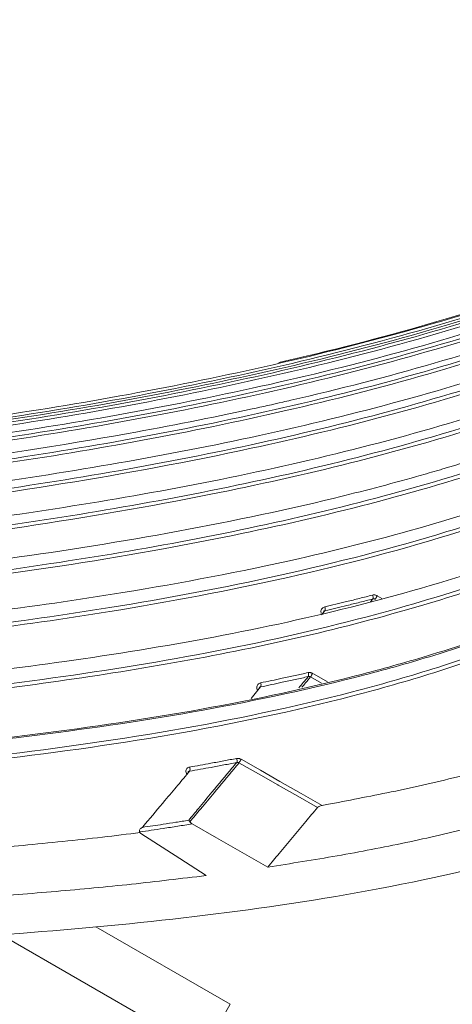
# Model space of a CAD drawing. Header units: millimetres. Extents: x 0 to 1118, y 0 to 864.
# Tile 57 of 256: x 220.56 to 227.75, y 388.45 to 404.81. Entities that reach past the tile are written whole.
import ezdxf

# ---------------------------------------------------------------- set-up
doc = ezdxf.new("R2010")
doc.units = ezdxf.units.MM

msp = doc.modelspace()

# ---------------------------------------------------------------- linework, layer by layer
at = {"color": 9, "linetype": 'Continuous', "lineweight": 0}
for p, q in [((226.5, 395.239), (226.578, 395.195)), ((226.389, 395.139), (226.427, 395.185)), ((225.573, 393.788), (225.393, 393.89)), ((223.834, 388.058), (224.059, 388.448))]:
    msp.add_line(p, q, dxfattribs=at)
at = {"color": 7, "linetype": 'Continuous', "lineweight": 15}
for p, q in [((225.633, 394.99), (225.573, 394.919)), ((224.565, 393.724), (224.405, 393.533)), ((224.059, 388.448), (221.827, 389.737)), ((220.239, 389.615), (223.609, 387.669))]:
    msp.add_line(p, q, dxfattribs=at)
at = {"color": 9, "linetype": 'Continuous', "lineweight": 0, "flags": 128}
for points in [[(225.427, 393.949), (225.451, 393.935), (225.673, 393.81)], [(225.51, 391.72), (225.184, 391.905), (224.858, 392.09), (224.851, 392.094), (224.528, 392.278), (224.205, 392.461)], [(224.24, 392.521), (224.563, 392.337), (224.886, 392.153), (225.237, 391.954), (225.589, 391.754)]]:
    msp.add_lwpolyline(points, dxfattribs=at)
at = {"color": 7, "linetype": 'Continuous', "lineweight": 15, "flags": 128}
for points in [[(223.429, 391.447), (223.831, 391.216), (224.297, 390.95), (224.683, 390.729)], [(222.575, 391.289), (222.79, 391.15), (223.225, 390.869), (223.661, 390.588)]]:
    msp.add_lwpolyline(points, dxfattribs=at)
at = {"color": 9, "linetype": 'Continuous', "lineweight": 0}
for centre, radius, start, end in [((226.348, 395.213), 0.0839, 341.0077, 26.1911), ((225.797, 395.606), 0.793, 327.5894, 332.4106), ((225.552, 395.018), 0.0859, 340.6723, 24.8693), ((225.278, 393.925), 0.0822, 338.5052, 26.0772), ((224.697, 394.331), 0.824, 327.6419, 332.3581), ((224.487, 393.755), 0.084, 338.2403, 24.8353), ((224.093, 392.499), 0.0808, 336.3287, 26.0454), ((223.49, 392.914), 0.847, 327.6778, 332.3222), ((223.309, 392.356), 0.0824, 336.1243, 24.8911)]:
    msp.add_arc(centre, radius, start, end, dxfattribs=at)
at = {"color": 7, "linetype": 'Continuous', "lineweight": 15}
for points, knots in [([(216.058, 397.567), (217.667, 397.756), (220.086, 398.04), (223.283, 398.613), (225.663, 399.137), (228.012, 399.778), (230.332, 400.568), (232.602, 401.538), (234.518, 402.596), (236.081, 403.661), (236.88, 404.36), (237.282, 404.711)], [0, 0, 0, 0, 0.21343, 0.320601, 0.427759, 0.534584, 0.641381, 0.750656, 0.859848, 0.929641, 1, 1, 1, 1]), ([(216.195, 397.711), (217.808, 397.903), (220.229, 398.191), (223.431, 398.774), (225.814, 399.306), (228.167, 399.958), (230.487, 400.758), (232.762, 401.742), (234.635, 402.787), (236.118, 403.804), (236.849, 404.429), (237.215, 404.742)], [0, 0, 0, 0, 0.216388, 0.3249637, 0.4337156, 0.5418131, 0.6503014, 0.760583, 0.8718794, 0.9357316, 1, 1, 1, 1]), ([(237.285, 404.813), (236.913, 404.492), (236.166, 403.848), (234.688, 402.832), (232.842, 401.795), (230.594, 400.811), (228.248, 399.995), (226.575, 399.53), (225.444, 399.249), (225.121, 399.174), (224.865, 399.114)], [0, 0, 0, 0, 0.106672, 0.214146, 0.389132, 0.565926, 0.746639, 0.928157, 0.942892, 1, 1, 1, 1]), ([(237.569, 404.645), (237.312, 404.382), (236.797, 403.858), (235.658, 402.902), (234.076, 401.822), (231.999, 400.738), (229.769, 399.828), (227.452, 399.079), (225.821, 398.661), (224.808, 398.428), (223.912, 398.229), (221.93, 397.84), (218.967, 397.385), (216.682, 397.142), (215.539, 397.02)], [0, 0, 0, 0, 0.046847, 0.093701, 0.189205, 0.289628, 0.390119, 0.49331, 0.596528, 0.602026, 0.624016, 0.711989, 0.855866, 1, 1, 1, 1]), ([(237.348, 404.64), (236.907, 404.243), (236.02, 403.444), (234.364, 402.325), (232.425, 401.272), (230.184, 400.326), (227.855, 399.544), (225.479, 398.909), (223.093, 398.397), (219.907, 397.841), (217.493, 397.566), (215.881, 397.382)], [0, 0, 0, 0, 0.077549, 0.156008, 0.260501, 0.365066, 0.472561, 0.580087, 0.684803, 0.78953, 1, 1, 1, 1]), ([(237.312, 404.671), (236.913, 404.323), (236.112, 403.622), (234.562, 402.565), (232.678, 401.521), (230.427, 400.55), (228.086, 399.746), (225.697, 399.092), (223.301, 398.565), (220.102, 397.99), (217.679, 397.706), (216.06, 397.516)], [0, 0, 0, 0, 0.069864, 0.14035, 0.246804, 0.353333, 0.462917, 0.572534, 0.679124, 0.785726, 1, 1, 1, 1]), ([(237.251, 404.705), (236.864, 404.37), (236.088, 403.696), (234.57, 402.661), (232.706, 401.625), (230.459, 400.654), (228.121, 399.849), (225.736, 399.195), (223.343, 398.667), (220.146, 398.092), (217.724, 397.808), (216.106, 397.618)], [0, 0, 0, 0, 0.067864, 0.13629, 0.243194, 0.350173, 0.460234, 0.570328, 0.677466, 0.784615, 1, 1, 1, 1]), ([(237.247, 404.705), (236.882, 404.393), (236.149, 403.766), (234.687, 402.764), (232.848, 401.732), (230.596, 400.747), (228.247, 399.93), (225.855, 399.266), (223.453, 398.729), (220.249, 398.144), (217.821, 397.856), (216.199, 397.663)], [0, 0, 0, 0, 0.0639239, 0.1283011, 0.2357133, 0.3442334, 0.4551559, 0.5665721, 0.6745484, 0.782723, 1, 1, 1, 1]), ([(214.352, 395.731), (215.926, 395.881), (218.288, 396.107), (221.412, 396.555), (223.736, 396.968), (226.033, 397.482), (228.298, 398.122), (230.52, 398.92), (232.324, 399.758), (233.718, 400.564), (234.749, 401.26), (235.722, 402.043), (236.795, 403.063), (237.421, 403.915), (237.8, 404.43)], [0, 0, 0, 0, 0.1806115, 0.2711071, 0.3617083, 0.4519443, 0.5424382, 0.6341223, 0.7264849, 0.7750753, 0.8238791, 0.8734997, 0.9234827, 1, 1, 1, 1]), ([(237.628, 404.457), (237.55, 404.366), (237.209, 403.968), (236.552, 403.302), (235.612, 402.5), (234.596, 401.767), (233.219, 400.916), (231.437, 400.027), (229.222, 399.165), (226.917, 398.459), (224.571, 397.889), (222.213, 397.432), (219.063, 396.939), (216.677, 396.695), (215.084, 396.531)], [0, 0, 0, 0, 0.014859, 0.065588, 0.116695, 0.168798, 0.221168, 0.317279, 0.414263, 0.513118, 0.612352, 0.708988, 0.805773, 1, 1, 1, 1]), ([(237.715, 404.24), (237.371, 403.774), (236.7, 402.867), (235.449, 401.725), (234.11, 400.734), (232.482, 399.77), (230.56, 398.87), (228.345, 398.068), (226.064, 397.426), (223.494, 396.853), (220.64, 396.364), (217.504, 395.964), (215.401, 395.768), (214.349, 395.669)], [0, 0, 0, 0, 0.0697187, 0.135828, 0.2021779, 0.2684083, 0.3600209, 0.4519294, 0.5440369, 0.6359218, 0.7572294, 0.8786202, 1, 1, 1, 1]), ([(237.745, 404.376), (237.424, 403.955), (236.858, 403.212), (235.888, 402.278), (234.933, 401.498), (233.901, 400.79), (232.515, 399.98), (230.735, 399.143), (228.537, 398.339), (226.252, 397.685), (223.928, 397.16), (221.59, 396.741), (218.466, 396.291), (216.1, 396.067), (214.521, 395.917)], [0, 0, 0, 0, 0.064349, 0.113292, 0.162601, 0.212867, 0.263387, 0.354369, 0.446125, 0.539531, 0.633268, 0.72472, 0.816299, 1, 1, 1, 1]), ([(237.587, 404.019), (237.587, 404.019), (237.379, 403.658), (236.914, 402.956), (236.084, 401.979), (235.13, 401.081), (233.968, 400.19), (232.593, 399.343), (231.001, 398.559), (229.322, 397.891), (228.133, 397.505), (227.404, 397.291), (226.814, 397.121), (225.337, 396.736), (223.023, 396.255), (220.1, 395.801), (217.041, 395.446), (214.919, 395.267), (213.857, 395.178)], [0, 0, 0, 0, 0.000001, 0.049817, 0.10021, 0.152244, 0.204749, 0.272308, 0.340452, 0.409946, 0.479744, 0.483069, 0.496371, 0.549585, 0.656046, 0.76282, 0.881353, 1, 1, 1, 1]), ([(236.463, 402.115), (236.238, 401.803), (235.785, 401.176), (234.963, 400.328), (234.045, 399.547), (233.009, 398.824), (231.873, 398.167), (230.642, 397.574), (229.129, 396.963), (227.315, 396.373), (224.955, 395.774), (222.513, 395.311), (220.011, 394.952), (216.956, 394.607), (214.643, 394.431), (213.1, 394.314)], [0, 0, 0, 0, 0.048193, 0.096862, 0.146849, 0.197207, 0.251583, 0.306244, 0.361593, 0.44641, 0.531622, 0.64677, 0.734918, 0.82316, 1, 1, 1, 1]), ([(234.932, 399.736), (234.802, 399.59), (234.421, 399.164), (233.714, 398.518), (232.787, 397.82), (231.779, 397.197), (230.376, 396.473), (228.533, 395.737), (226.211, 395.057), (223.797, 394.531), (221.403, 394.145), (219.072, 393.86), (216.059, 393.573), (213.78, 393.426), (212.26, 393.328)], [0, 0, 0, 0, 0.0262854, 0.0768738, 0.1274754, 0.1794233, 0.2313824, 0.3311188, 0.4309286, 0.5331628, 0.6354252, 0.7264754, 0.817533, 1, 1, 1, 1]), ([(231.979, 396.335), (231.514, 396.049), (230.583, 395.475), (229.035, 394.804), (227.584, 394.302), (225.777, 393.794), (223.591, 393.325), (220.83, 392.918), (218.581, 392.687), (217.259, 392.583), (216.878, 392.553)], [0, 0, 0, 0, 0.111021, 0.222361, 0.333573, 0.409943, 0.583143, 0.7566, 0.930008, 1, 1, 1, 1]), ([(217.156, 392.557), (217.453, 392.581), (218.692, 392.681), (220.86, 392.902), (223.623, 393.31), (225.811, 393.78), (227.621, 394.288), (229.075, 394.791), (230.627, 395.465), (231.56, 396.039), (232.026, 396.326)], [0, 0, 0, 0, 0.055419, 0.231457, 0.407544, 0.583371, 0.660944, 0.773984, 0.887154, 1, 1, 1, 1]), ([(225.633, 394.99), (225.629, 394.989), (225.62, 394.986), (225.614, 394.979), (225.61, 394.976)], [0, 0, 0, 0, 0.444161, 1, 1, 1, 1]), ([(224.565, 393.724), (224.561, 393.723), (224.552, 393.72), (224.546, 393.714), (224.542, 393.71)], [0, 0, 0, 0, 0.440422, 1, 1, 1, 1]), ([(223.385, 392.323), (223.32, 392.246), (223.185, 392.085), (222.94, 391.794), (222.743, 391.559), (222.616, 391.408), (222.601, 391.389)], [0, 0, 0, 0, 0.2524907, 0.5277771, 0.9409207, 1, 1, 1, 1]), ([(223.362, 392.309), (223.362, 392.31), (223.364, 392.314), (223.372, 392.319), (223.381, 392.322), (223.385, 392.323)], [0, 0, 0, 0, 0.01515, 0.561927, 1, 1, 1, 1]), ([(225.589, 391.754), (225.946, 391.822), (226.703, 391.966), (227.57, 392.157), (228.071, 392.293), (228.188, 392.325)], [0, 0, 0, 0, 0.407686, 0.862593, 1, 1, 1, 1]), ([(225.51, 391.72), (225.444, 391.641), (225.307, 391.477), (225.094, 391.222), (224.884, 390.97), (224.746, 390.804), (224.683, 390.729)], [0, 0, 0, 0, 0.242865, 0.509874, 0.776883, 1, 1, 1, 1]), ([(229.172, 391.689), (228.812, 391.587), (228.091, 391.383), (226.975, 391.13), (225.84, 390.909), (225.069, 390.789), (224.683, 390.729)], [0, 0, 0, 0, 0.24914, 0.498689, 0.749224, 1, 1, 1, 1]), ([(225.589, 391.754), (225.579, 391.751), (225.562, 391.748), (225.538, 391.739), (225.523, 391.73), (225.514, 391.724), (225.511, 391.721), (225.51, 391.72)], [0, 0, 0, 0, 0.3487641, 0.5991002, 0.7823514, 0.9274488, 1, 1, 1, 1]), ([(223.391, 391.48), (223.389, 391.483), (223.386, 391.487), (223.381, 391.494), (223.375, 391.501), (223.372, 391.505), (223.37, 391.507), (223.37, 391.507)], [0, 0, 0, 0, 0.186668, 0.377113, 0.676761, 0.986432, 1, 1, 1, 1]), ([(223.391, 391.48), (223.393, 391.477), (223.397, 391.471), (223.406, 391.463), (223.417, 391.454), (223.425, 391.449), (223.429, 391.447)], [0, 0, 0, 0, 0.23235, 0.472363, 0.733011, 1, 1, 1, 1]), ([(230.502, 391.4), (230.062, 391.256), (229.183, 390.967), (227.325, 390.504), (224.947, 390.072), (222.028, 389.732), (219.099, 389.514), (216.195, 389.375), (214.268, 389.303), (213.334, 389.269)], [0, 0, 0, 0, 0.084556, 0.169125, 0.342732, 0.508916, 0.675475, 0.842544, 1, 1, 1, 1]), ([(219.429, 390.984), (219.826, 391.018), (220.664, 391.091), (221.71, 391.197), (222.355, 391.277), (222.563, 391.304)], [0, 0, 0, 0, 0.377616, 0.798719, 1, 1, 1, 1]), ([(222.554, 391.313), (222.552, 391.317), (222.55, 391.324), (222.552, 391.338), (222.559, 391.355), (222.575, 391.374), (222.591, 391.385), (222.6, 391.389), (222.601, 391.389)], [0, 0, 0, 0, 0.127455, 0.254396, 0.430421, 0.682056, 0.992887, 1, 1, 1, 1]), ([(222.554, 391.313), (222.555, 391.311), (222.557, 391.306), (222.563, 391.3), (222.568, 391.294), (222.573, 391.291), (222.575, 391.289)], [0, 0, 0, 0, 0.246934, 0.501045, 0.747001, 1, 1, 1, 1]), ([(223.661, 390.588), (223.247, 390.539), (222.421, 390.439), (221.167, 390.322), (219.905, 390.223), (219.059, 390.17), (218.635, 390.144)], [0, 0, 0, 0, 0.249766, 0.49965, 0.749796, 1, 1, 1, 1]), ([(215.694, 375.317), (216.275, 375.742), (217.438, 376.591), (219.892, 378.194), (222.839, 380.038), (226.209, 382.189), (228.791, 383.964), (230.771, 385.459), (232.201, 386.635), (233.565, 387.862), (234.38, 388.736), (234.788, 389.173)], [0, 0, 0, 0, 0.09138, 0.182789, 0.366063, 0.523323, 0.680743, 0.760181, 0.839609, 0.919816, 1, 1, 1, 1])]:
    msp.add_open_spline(points, degree=3, knots=knots, dxfattribs=at)
at = {"color": 9, "linetype": 'Continuous', "lineweight": 0}
for points, knots in [([(215.427, 396.901), (217.025, 397.076), (219.423, 397.338), (222.594, 397.864), (224.955, 398.347), (227.285, 398.94), (229.587, 399.674), (231.839, 400.58), (233.957, 401.677), (235.573, 402.773), (236.74, 403.75), (237.274, 404.298), (237.542, 404.572)], [0, 0, 0, 0, 0.2005, 0.301118, 0.401725, 0.502069, 0.602388, 0.704863, 0.807265, 0.902722, 0.951365, 1, 1, 1, 1]), ([(215.8, 397.297), (217.405, 397.48), (219.816, 397.755), (223.002, 398.309), (225.375, 398.817), (227.716, 399.438), (230.029, 400.206), (232.293, 401.149), (234.288, 402.226), (236.009, 403.386), (236.932, 404.228), (237.396, 404.651)], [0, 0, 0, 0, 0.208031, 0.312464, 0.416886, 0.521004, 0.625096, 0.731529, 0.837883, 0.918472, 1, 1, 1, 1]), ([(237.426, 404.61), (236.966, 404.19), (236.041, 403.345), (234.334, 402.193), (232.365, 401.127), (230.119, 400.182), (227.786, 399.402), (225.406, 398.769), (223.018, 398.258), (219.83, 397.703), (217.414, 397.427), (215.801, 397.244)], [0, 0, 0, 0, 0.080649, 0.162349, 0.26611, 0.369944, 0.476666, 0.583418, 0.687307, 0.791208, 1, 1, 1, 1]), ([(237.722, 404.447), (237.586, 404.285), (237.097, 403.7), (236.146, 402.78), (234.827, 401.757), (233.212, 400.744), (231.288, 399.789), (229.056, 398.928), (226.756, 398.233), (224.164, 397.612), (221.285, 397.078), (218.123, 396.639), (216.002, 396.426), (214.941, 396.32)], [0, 0, 0, 0, 0.026057, 0.094164, 0.162517, 0.230745, 0.327081, 0.42375, 0.520643, 0.617284, 0.744797, 0.872407, 1, 1, 1, 1]), ([(214.943, 396.379), (216.529, 396.542), (218.912, 396.787), (222.061, 397.278), (224.406, 397.729), (226.721, 398.287), (229.005, 398.977), (231.244, 399.834), (233.053, 400.727), (234.44, 401.575), (235.453, 402.296), (236.41, 403.103), (237.153, 403.845), (237.557, 404.329), (237.692, 404.49)], [0, 0, 0, 0, 0.191219, 0.28707, 0.383046, 0.478578, 0.574406, 0.671592, 0.76955, 0.81997, 0.870616, 0.922119, 0.973997, 1, 1, 1, 1]), ([(237.571, 404.53), (237.309, 404.26), (236.783, 403.72), (235.615, 402.738), (234.006, 401.643), (231.907, 400.553), (229.672, 399.646), (227.35, 398.9), (224.983, 398.296), (222.608, 397.809), (219.435, 397.282), (217.032, 397.02), (215.427, 396.845)], [0, 0, 0, 0, 0.0477657, 0.0955393, 0.1930117, 0.2930193, 0.3930934, 0.4958287, 0.5985922, 0.6987149, 0.7988481, 1, 1, 1, 1]), ([(237.497, 403.765), (237.246, 403.369), (236.744, 402.576), (235.755, 401.472), (234.586, 400.445), (233.238, 399.517), (231.614, 398.619), (229.704, 397.789), (227.51, 397.055), (225.253, 396.471), (222.71, 395.954), (219.884, 395.517), (216.781, 395.161), (214.7, 394.983), (213.659, 394.895)], [0, 0, 0, 0, 0.055701, 0.111419, 0.17485, 0.238502, 0.302047, 0.38944, 0.477092, 0.564921, 0.652555, 0.768325, 0.884165, 1, 1, 1, 1]), ([(213.662, 394.958), (215.22, 395.093), (217.559, 395.297), (220.651, 395.696), (222.952, 396.067), (225.226, 396.531), (227.469, 397.112), (229.669, 397.843), (231.459, 398.616), (232.85, 399.365), (233.882, 400.018), (234.861, 400.752), (235.814, 401.615), (236.707, 402.624), (237.231, 403.401), (237.466, 403.809), (237.466, 403.809)], [0, 0, 0, 0, 0.1737182, 0.2607204, 0.3478107, 0.4346054, 0.5216258, 0.6096928, 0.6983593, 0.7453688, 0.7925726, 0.8405229, 0.8888064, 0.9440272, 0.9999995, 1, 1, 1, 1]), ([(236.234, 401.654), (236.014, 401.361), (235.571, 400.773), (234.781, 399.974), (233.906, 399.237), (232.9, 398.535), (231.775, 397.881), (230.529, 397.28), (229.229, 396.755), (227.406, 396.134), (225.022, 395.509), (222.306, 394.997), (219.79, 394.639), (216.734, 394.294), (214.421, 394.115), (212.878, 393.996)], [0, 0, 0, 0, 0.046084, 0.092572, 0.140172, 0.188087, 0.243469, 0.298866, 0.355204, 0.41155, 0.528008, 0.645126, 0.733693, 0.822352, 1, 1, 1, 1]), ([(212.882, 394.061), (214.421, 394.18), (216.731, 394.359), (219.786, 394.704), (222.26, 395.056), (224.903, 395.551), (227.225, 396.148), (229.042, 396.752), (230.389, 397.285), (231.693, 397.904), (232.851, 398.572), (233.858, 399.273), (234.723, 399.997), (235.526, 400.8), (235.982, 401.405), (236.211, 401.709)], [0, 0, 0, 0, 0.177421, 0.266237, 0.355128, 0.467268, 0.579876, 0.637471, 0.695057, 0.753541, 0.812008, 0.858205, 0.904668, 0.952124, 1, 1, 1, 1]), ([(217.695, 393.476), (218.087, 393.515), (219.407, 393.646), (221.636, 393.926), (224.354, 394.395), (226.799, 394.986), (228.963, 395.687), (230.839, 396.484), (232.412, 397.386), (233.699, 398.341), (234.346, 399.01), (234.67, 399.344)], [0, 0, 0, 0, 0.061896, 0.208063, 0.354277, 0.500275, 0.612822, 0.725509, 0.837786, 0.918912, 1, 1, 1, 1]), ([(234.693, 399.29), (234.371, 398.956), (233.723, 398.285), (232.567, 397.428), (231.304, 396.674), (229.937, 396.023), (228.496, 395.465), (226.856, 394.948), (225.028, 394.488), (223.009, 394.09), (220.954, 393.773), (219.261, 393.567), (218.256, 393.465), (217.95, 393.434)], [0, 0, 0, 0, 0.081835, 0.164684, 0.249272, 0.333893, 0.420433, 0.506991, 0.61754, 0.728112, 0.839585, 0.951067, 1, 1, 1, 1]), ([(237.951, 284.992), (237.938, 285.762), (237.913, 287.303), (237.7, 290.288), (237.254, 293.942), (236.472, 298.235), (235.484, 302.49), (234.321, 306.699), (233.011, 310.866), (231.58, 314.995), (229.546, 320.463), (227.654, 325.207), (225.806, 329.975), (224.517, 333.423), (223.344, 336.929), (222.52, 339.792), (221.978, 341.954), (221.523, 344.127), (221.166, 346.31), (220.913, 348.509), (220.774, 350.721), (220.756, 352.937), (220.865, 355.151), (221.105, 357.357), (221.479, 359.544), (221.987, 361.707), (222.626, 363.832), (223.389, 365.914), (224.264, 367.948), (225.234, 369.934), (226.284, 371.877), (227.759, 374.413), (229.699, 377.514), (231.749, 380.763), (233.428, 383.604), (234.663, 385.896), (235.71, 388.108), (236.565, 390.244), (237.261, 392.46), (237.686, 394.464), (237.906, 396.212), (237.936, 397.19), (237.951, 397.68)], [0, 0, 0, 0, 0.0193822, 0.0388004, 0.075345, 0.1120217, 0.1486283, 0.1853012, 0.2219431, 0.2586245, 0.2953262, 0.3688295, 0.387236, 0.4240983, 0.4615096, 0.4802981, 0.4991074, 0.5176371, 0.5361868, 0.5547781, 0.5733481, 0.5919726, 0.6105533, 0.6291427, 0.6478005, 0.6663925, 0.6850541, 0.7036351, 0.7221884, 0.740787, 0.7592835, 0.7777999, 0.8146582, 0.851371, 0.8745471, 0.8977545, 0.9169135, 0.9361394, 0.9556682, 0.9753594, 0.9876467, 1, 1, 1, 1]), ([(238.097, 397.684), (238.085, 397.192), (238.062, 396.206), (237.852, 394.467), (237.442, 392.482), (236.762, 390.267), (235.903, 388.093), (234.839, 385.836), (233.591, 383.517), (231.908, 380.671), (229.855, 377.419), (227.915, 374.322), (226.44, 371.792), (225.393, 369.856), (224.423, 367.877), (223.551, 365.851), (222.79, 363.78), (222.154, 361.665), (221.648, 359.515), (221.275, 357.336), (221.037, 355.141), (220.929, 352.936), (220.947, 350.729), (221.086, 348.528), (221.339, 346.335), (221.696, 344.161), (222.151, 341.995), (222.693, 339.839), (223.516, 336.982), (224.69, 333.482), (225.978, 330.039), (227.827, 325.273), (229.718, 320.527), (231.751, 315.056), (233.182, 310.922), (234.49, 306.75), (235.651, 302.534), (236.636, 298.275), (237.414, 293.97), (237.859, 290.308), (238.059, 287.309), (238.097, 285.764), (238.097, 284.991), (238.097, 284.991)], [0, 0, 0, 0, 0.0123807, 0.0248327, 0.0440771, 0.0633306, 0.0831137, 0.1029031, 0.1261369, 0.1494136, 0.1861536, 0.2229786, 0.2414313, 0.2599003, 0.278386, 0.2969128, 0.3154117, 0.3339172, 0.3524913, 0.3709937, 0.3895652, 0.4080629, 0.4265536, 0.4451007, 0.4635799, 0.4821029, 0.500572, 0.519309, 0.5380692, 0.5754123, 0.6122376, 0.6306355, 0.7041547, 0.7408734, 0.7776087, 0.8143, 0.8509716, 0.8877034, 0.924337, 0.9610886, 0.9805274, 0.9999999, 1, 1, 1, 1]), ([(238.555, 284.991), (238.555, 284.991), (238.555, 285.716), (238.507, 287.895), (238.209, 291.526), (237.571, 295.851), (236.701, 300.141), (235.639, 304.383), (234.411, 308.583), (233.047, 312.739), (231.57, 316.859), (230.011, 320.949), (228.403, 325.022), (226.791, 329.098), (225.233, 333.199), (223.807, 337.355), (222.808, 340.882), (222.171, 343.746), (221.788, 345.916), (221.509, 348.102), (221.343, 350.303), (221.298, 352.51), (221.381, 354.718), (221.595, 356.915), (221.945, 359.096), (222.431, 361.251), (223.05, 363.37), (223.799, 365.45), (224.662, 367.48), (225.626, 369.463), (226.671, 371.399), (228.146, 373.93), (230.094, 377.023), (232.168, 380.28), (233.882, 383.146), (235.142, 385.453), (236.198, 387.652), (237.055, 389.744), (237.764, 391.911), (238.237, 393.977), (238.508, 395.909), (238.539, 397.091), (238.555, 397.684)], [0, 0, 0, 0, 0, 0.018255, 0.054844, 0.0916, 0.128238, 0.164958, 0.201629, 0.238343, 0.275048, 0.311769, 0.348505, 0.38527, 0.422071, 0.458917, 0.495813, 0.51427, 0.532739, 0.551249, 0.56973, 0.588266, 0.606756, 0.62531, 0.643805, 0.662301, 0.680869, 0.699355, 0.717902, 0.736369, 0.754811, 0.773274, 0.810081, 0.846802, 0.870446, 0.894122, 0.912941, 0.93182, 0.950971, 0.970267, 0.985078, 1, 1, 1, 1]), ([(238.908, 397.682), (238.889, 397.082), (238.85, 395.88), (238.566, 393.934), (238.079, 391.861), (237.357, 389.683), (236.48, 387.562), (235.399, 385.336), (234.119, 383.013), (232.39, 380.146), (230.303, 376.894), (228.348, 373.809), (226.87, 371.289), (225.825, 369.362), (224.862, 367.391), (224, 365.373), (223.254, 363.307), (222.637, 361.199), (222.152, 359.057), (221.805, 356.889), (221.593, 354.705), (221.511, 352.51), (221.557, 350.315), (221.724, 348.126), (222.005, 345.95), (222.39, 343.79), (223.029, 340.938), (224.034, 337.424), (225.467, 333.282), (227.032, 329.191), (228.654, 325.121), (230.272, 321.05), (231.841, 316.959), (233.329, 312.836), (234.704, 308.674), (235.942, 304.467), (237.016, 300.213), (237.897, 295.911), (238.544, 291.566), (238.863, 287.916), (238.897, 285.721), (238.908, 284.991)], [0, 0, 0, 0, 0.0151052, 0.0302135, 0.0493734, 0.0685948, 0.0878524, 0.1070619, 0.1307913, 0.1545261, 0.1912488, 0.2279761, 0.2463528, 0.2647277, 0.2830942, 0.3014952, 0.3198943, 0.3383011, 0.3567075, 0.3750776, 0.393479, 0.4118812, 0.4302759, 0.4486715, 0.4670576, 0.4854449, 0.5038098, 0.54055, 0.5772798, 0.614004, 0.6507265, 0.6874493, 0.7241836, 0.7609161, 0.7976672, 0.8344158, 0.8711927, 0.9079655, 0.9448022, 0.9816285, 1, 1, 1, 1]), ([(211.086, 391.904), (212.577, 391.985), (215.561, 392.147), (219.572, 392.479), (223.093, 392.966), (225.567, 393.481), (227.43, 394.011), (228.721, 394.46), (229.965, 394.977), (230.734, 395.397), (231.119, 395.606)], [0, 0, 0, 0, 0.2115026, 0.4231329, 0.5736117, 0.7247465, 0.7937813, 0.8628058, 0.9314121, 1, 1, 1, 1]), ([(231.133, 395.543), (230.751, 395.335), (229.986, 394.917), (228.745, 394.399), (227.448, 393.948), (225.58, 393.416), (223.099, 392.899), (219.577, 392.412), (215.559, 392.078), (212.574, 391.917), (211.081, 391.836)], [0, 0, 0, 0, 0.068074, 0.136165, 0.205835, 0.275515, 0.425909, 0.577137, 0.788424, 1, 1, 1, 1]), ([(225.63, 395.054), (225.69, 395.069), (225.811, 395.097), (226.003, 395.144), (226.208, 395.195), (226.351, 395.231), (226.423, 395.25)], [0, 0, 0, 0, 0.227111, 0.454227, 0.727109, 1, 1, 1, 1]), ([(226.5, 395.239), (226.498, 395.24), (226.494, 395.242), (226.485, 395.246), (226.472, 395.25), (226.455, 395.253), (226.439, 395.253), (226.429, 395.251), (226.423, 395.25)], [0, 0, 0, 0, 0.084666, 0.169737, 0.37433, 0.584867, 0.789467, 1, 1, 1, 1]), ([(226.427, 395.185), (226.355, 395.167), (226.211, 395.13), (226.007, 395.08), (225.814, 395.033), (225.693, 395.004), (225.633, 394.99)], [0, 0, 0, 0, 0.2728877, 0.5457845, 0.7728899, 1, 1, 1, 1]), ([(226.467, 395.181), (226.466, 395.181), (226.463, 395.183), (226.459, 395.184), (226.452, 395.186), (226.444, 395.187), (226.435, 395.187), (226.43, 395.186), (226.427, 395.185)], [0, 0, 0, 0, 0.084558, 0.169519, 0.374122, 0.584611, 0.789377, 1, 1, 1, 1]), ([(225.572, 394.946), (225.57, 394.954), (225.564, 394.973), (225.569, 395.002), (225.583, 395.028), (225.605, 395.046), (225.622, 395.052), (225.63, 395.054)], [0, 0, 0, 0, 0.181123, 0.398374, 0.615771, 0.833602, 1, 1, 1, 1]), ([(224.564, 393.79), (224.623, 393.803), (224.743, 393.828), (224.935, 393.869), (225.138, 393.913), (225.28, 393.945), (225.352, 393.961)], [0, 0, 0, 0, 0.2271951, 0.4543945, 0.7271932, 1, 1, 1, 1]), ([(225.427, 393.949), (225.425, 393.95), (225.421, 393.952), (225.412, 393.956), (225.4, 393.96), (225.384, 393.963), (225.367, 393.964), (225.357, 393.962), (225.352, 393.961)], [0, 0, 0, 0, 0.081074, 0.162497, 0.368874, 0.581245, 0.78763, 1, 1, 1, 1]), ([(224.518, 393.667), (224.515, 393.672), (224.505, 393.685), (224.5, 393.711), (224.503, 393.741), (224.517, 393.766), (224.539, 393.783), (224.556, 393.788), (224.564, 393.79)], [0, 0, 0, 0, 0.093309, 0.282955, 0.472291, 0.661697, 0.851521, 1, 1, 1, 1]), ([(225.355, 393.895), (225.283, 393.879), (225.14, 393.847), (224.937, 393.802), (224.745, 393.761), (224.625, 393.736), (224.565, 393.724)], [0, 0, 0, 0, 0.272804, 0.545617, 0.772806, 1, 1, 1, 1]), ([(225.198, 393.706), (225.223, 393.737), (225.276, 393.8), (225.328, 393.862), (225.355, 393.895)], [0, 0, 0, 0, 0.477942, 1, 1, 1, 1]), ([(225.393, 393.89), (225.366, 393.857), (225.318, 393.8), (225.27, 393.742), (225.25, 393.718)], [0, 0, 0, 0, 0.586416, 1, 1, 1, 1]), ([(225.393, 393.89), (225.392, 393.89), (225.39, 393.891), (225.386, 393.893), (225.379, 393.895), (225.371, 393.897), (225.362, 393.897), (225.357, 393.895), (225.355, 393.895)], [0, 0, 0, 0, 0.08097, 0.162286, 0.368704, 0.581034, 0.787573, 1, 1, 1, 1]), ([(223.37, 391.507), (223.424, 391.572), (223.554, 391.729), (223.794, 392.018), (224.005, 392.272), (224.14, 392.435), (224.167, 392.467)], [0, 0, 0, 0, 0.200202, 0.478878, 0.897082, 1, 1, 1, 1]), ([(223.384, 392.391), (223.444, 392.401), (223.562, 392.422), (223.752, 392.457), (223.953, 392.494), (224.095, 392.521), (224.166, 392.535)], [0, 0, 0, 0, 0.2272769, 0.4545575, 0.7272752, 1, 1, 1, 1]), ([(224.167, 392.467), (224.096, 392.453), (223.954, 392.426), (223.753, 392.389), (223.563, 392.354), (223.444, 392.333), (223.385, 392.323)], [0, 0, 0, 0, 0.272723, 0.545453, 0.772725, 1, 1, 1, 1]), ([(224.205, 392.461), (224.178, 392.428), (224.042, 392.264), (223.83, 392.01), (223.585, 391.714), (223.45, 391.552), (223.391, 391.48)], [0, 0, 0, 0, 0.104124, 0.513823, 0.786829, 1, 1, 1, 1]), ([(224.24, 392.521), (224.238, 392.522), (224.231, 392.526), (224.219, 392.531), (224.202, 392.535), (224.184, 392.537), (224.172, 392.535), (224.166, 392.535)], [0, 0, 0, 0, 0.079638, 0.287782, 0.501972, 0.746024, 1, 1, 1, 1]), ([(224.167, 392.467), (224.17, 392.467), (224.176, 392.468), (224.186, 392.468), (224.194, 392.466), (224.201, 392.464), (224.204, 392.462), (224.205, 392.461)], [0, 0, 0, 0, 0.244248, 0.49823, 0.706391, 0.920482, 1, 1, 1, 1]), ([(223.342, 392.271), (223.338, 392.276), (223.328, 392.29), (223.323, 392.315), (223.325, 392.344), (223.339, 392.368), (223.359, 392.384), (223.377, 392.389), (223.384, 392.391)], [0, 0, 0, 0, 0.1020596, 0.2893555, 0.4762156, 0.6630819, 0.8503888, 1, 1, 1, 1]), ([(222.601, 391.389), (222.658, 391.398), (222.773, 391.414), (222.958, 391.442), (223.157, 391.473), (223.299, 391.495), (223.37, 391.507)], [0, 0, 0, 0, 0.223067, 0.446138, 0.723066, 1, 1, 1, 1]), ([(223.429, 391.447), (223.348, 391.434), (223.187, 391.408), (222.96, 391.373), (222.749, 391.341), (222.619, 391.322), (222.554, 391.313)], [0, 0, 0, 0, 0.277485, 0.554979, 0.777487, 1, 1, 1, 1])]:
    msp.add_open_spline(points, degree=3, knots=knots, dxfattribs=at)

doc.saveas('drawing.dxf')
